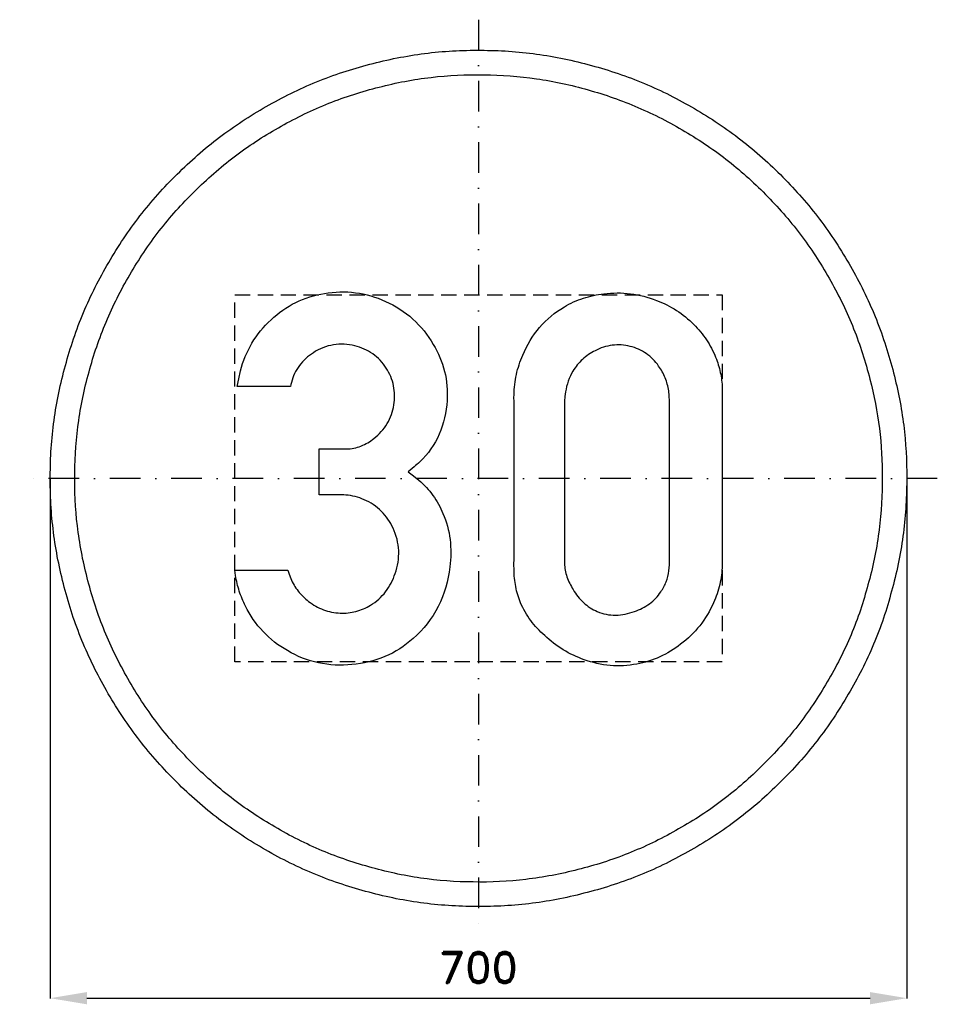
# Model space of a CAD drawing. Header units: millimetres. Extents: x -375 to 375, y -430 to 375.
import ezdxf

# ---------------------------------------------------------------- set-up
doc = ezdxf.new("R2010")
doc.units = ezdxf.units.MM
doc.header["$LTSCALE"] = 5
doc.linetypes.add('ČERCHOVANÁX2', pattern=[2, 1, -0.5, 0, -0.5])
doc.linetypes.add('ČÁRKOVANÁX2', pattern=[1.5, 1, -0.5])
doc.layers.add('Kóty', color=2, linetype='Continuous')
doc.layers.add('Značka', color=7, linetype='Continuous')
doc.styles.get("Standard").update_dxf_attribs({"font": 'romand.shx', "height": 25})
doc.dimstyles.get("Standard").update_dxf_attribs({"dimtxt": 25, "dimasz": 30, "dimexe": 0.18, "dimexo": 0.0625, "dimgap": 12.5, "dimtad": 1, "dimdec": 0, "dimzin": 0, "dimdsep": 46, "dimtxsty": 'Standard', "dimcen": 0.09, "dimadec": 0, "dimazin": 0, "dimtfac": 1, "dimtdec": 0, "dimtofl": 0, "dimtmove": 0, "dimatfit": 3, "dimfxl": 1, "dimtolj": 1, "dimtzin": 0, "dimarcsym": 0})

# ---------------------------------------------------------------- blocks, each defined once
blk = doc.blocks.new('*D1')
at = {"layer": 'Defpoints', "color": 0, "transparency": 16777216}
for p in [(-350.03, 0), (350, -1.15), (350, -424.97)]:
    blk.add_point(p, dxfattribs=at)
at = {"layer": 'Kóty', "color": 0, "lineweight": -2, "transparency": 16777216}
for p, q in [((-350.03, -0.06), (-350.03, -425.15)), ((350, -1.21), (350, -425.15)), ((-320.03, -424.97), (320, -424.97))]:
    blk.add_line(p, q, dxfattribs=at)
at = {"layer": 'Kóty', "color": 0, "transparency": 16777216}
for points in [[(-320.03, -419.97), (-320.03, -429.97), (-350.03, -424.97)], [(320, -419.97), (320, -429.97), (350, -424.97)]]:
    blk.add_solid(points, dxfattribs=at)
at = {"layer": 'Kóty', "color": 0, "transparency": 16777216, "insert": (-0.02, -399.97), "char_height": 25, "attachment_point": 5}
blk.add_mtext('\\A1;700', dxfattribs=at)

msp = doc.modelspace()

# ---------------------------------------------------------------- linework, layer by layer
at = {"layer": 'Značka', "color": 6, "linetype": 'ČERCHOVANÁX2', "lineweight": 25, "ltscale": 5}
for p, q in [((0, 375), (0, -375)), ((375, 0), (-375, 0))]:
    msp.add_line(p, q, dxfattribs=at)
at = {"layer": 'Značka', "color": 5}
for points in [[(350, 0), (349.99, -2.291), (349.97, -4.581, -0.0321663), (346.49, -50.208, -0.0357215), (336.86, -95.004, -0.0366629), (321.83, -138.262, -0.0347537), (300.79, -178.953, -0.0340378), (274.96, -216.774, -0.0344521), (244.23, -250.7057, -0.03456), (209.51, -280.5629, -0.0344272), (171.02, -305.3736, -0.0343885), (129.75, -325.2231, -0.0344186), (86.15, -339.2308, -0.034423), (41.16, -347.7241, -0.0344168), (-4.58, -349.97, -0.0344158), (-50.24, -346.5273, -0.0344163), (-95, -336.8593, -0.0344176), (-138.22, -321.7156, -0.034417), (-178.95, -300.7922, -0.0344169), (-216.78, -274.9795, -0.0344155), (-250.706, -244.227, -0.0344176), (-280.56, -209.504, -0.034417), (-305.374, -171.017, -0.0344152), (-325.224, -129.751, -0.0344154), (-339.231, -86.154, -0.0344167), (-347.724, -41.156, -0.0344172), (-349.97, 4.581, -0.0344173), (-346.527, 50.244, -0.0344183), (-336.859, 95.004, -0.0344154), (-321.716, 138.22, -0.0344157), (-300.792, 178.953, -0.0344166), (-274.979, 216.776, -0.0344159), (-244.227, 250.706, -0.0344181), (-209.5, 280.56, -0.0344174), (-171.02, 305.374, -0.0344136), (-129.75, 325.224, -0.0344152), (-86.15, 339.231, -0.0344157), (-41.16, 347.724, -0.034416), (4.58, 349.97, -0.0344175), (50.24, 346.527, -0.0344181), (95, 336.859, -0.034416), (138.22, 321.715, -0.0344165), (178.95, 300.792, -0.0344151), (216.77, 274.98, -0.0344044), (250.71, 244.227, -0.0344137), (280.57, 209.501, -0.0344845), (305.37, 171.017, -0.0344151), (325.2, 129.763, -0.0340739), (339.23, 86.154, -0.0327932), (347.51, 43.384, -0.0342652), (350, 0)], [(330, 0), (329.99, -2.16), (329.97, -4.32, -0.0321704), (326.69, -47.339, -0.0357246), (317.61, -89.575, -0.0366679), (303.44, -130.361, -0.0347561), (283.6, -168.727, -0.0340394), (259.25, -204.387, -0.0344529), (230.27, -236.38, -0.0345589), (197.54, -264.5307, -0.0344254), (161.24, -287.9237, -0.0343884), (122.33, -306.6389, -0.0344174), (81.23, -319.8462, -0.0344235), (38.8, -327.8541, -0.0344169), (-4.32, -329.9717, -0.0344158), (-47.37, -326.7258, -0.0344166), (-89.58, -317.6102, -0.0344167), (-130.32, -303.3319, -0.0344173), (-168.73, -283.6041, -0.034418), (-204.39, -259.2663, -0.0344168), (-236.38, -230.271, -0.0344172), (-264.528, -197.532, -0.0344153), (-287.924, -161.245, -0.0344161), (-306.639, -122.337, -0.0344172), (-319.846, -81.231, -0.0344163), (-327.854, -38.804, -0.0344151), (-329.972, 4.32, -0.0344158), (-326.726, 47.373, -0.0344158), (-317.61, 89.575, -0.0344181), (-303.332, 130.322, -0.0344155), (-283.604, 168.727, -0.0344164), (-259.266, 204.389, -0.0344177), (-230.27, 236.38, -0.0344184), (-197.53, 264.528, -0.0344153), (-161.24, 287.924, -0.0344176), (-122.34, 306.639, -0.0344177), (-81.23, 319.846, -0.034418), (-38.8, 327.854, -0.0344164), (4.32, 329.972, -0.0344175), (47.37, 326.726, -0.0344163), (89.58, 317.61, -0.0344148), (130.32, 303.332, -0.0344174), (168.73, 283.604, -0.0344175), (204.39, 259.267, -0.0344082), (236.38, 230.271, -0.0344144), (264.53, 197.529, -0.0344857), (287.92, 161.245, -0.0344188), (306.62, 122.348, -0.0340729), (319.85, 81.231, -0.0327889), (327.65, 40.905, -0.0342678), (330, 0)], [(-155.87, -74.906), (-154.73, -78.418), (-153.44, -81.875, 0.066973), (-147.44, -92.136, 0.0673551), (-138.87, -100.531, 0.0796185), (-126.74, -107.408, 0.0835013), (-113.09, -110.062, 0.0787274), (-100.2, -108.793, 0.0773086), (-88.31, -103.656, 0.0948691), (-75.92, -92.65, 0.0874032), (-68.12, -77.812, 0.0973831), (-65.25, -59.086, 0.10444), (-69.84, -40.812, 0.0948649), (-79.5, -26.851, 0.0956633), (-93.5, -17.469, 0.0455903), (-100.77, -14.88, 0.0433147), (-108.34, -13.625), (-110.05, -13.5), (-111.75, -13.406), (-130.25, -13.406), (-130.25, 24.094), (-111.09, 24.094), (-109.47, 24.041, 0.00997186), (-107.84, 24.031, 0.0895088), (-96.04, 26.441, 0.0781805), (-85.44, 32.688, 0.098561), (-74.61, 44.774, 0.0997989), (-69.25, 60.031, 0.0968653), (-69.42, 75.734, 0.0986983), (-75.47, 90.188, 0.100554), (-86.47, 101.773, 0.0976309), (-101.12, 108.313, 0.106009), (-118.63, 109.176, 0.108975), (-134.97, 102.75, 0.0963181), (-146.4, 92.224, 0.10026), (-152.91, 78.438), (-153.35, 76.722), (-153.75, 75), (-197.19, 75), (-196, 81.506), (-194.56, 87.969, -0.0709104), (-185.16, 110.599, -0.0765908), (-169.56, 129.656, -0.0789627), (-149.42, 143.796, -0.0763752), (-125.91, 151.156, -0.077801), (-100.52, 151.82, -0.0779699), (-76.12, 144.719, -0.0810057), (-53.7, 130.296, -0.0809978), (-37, 109.563, -0.0762992), (-27.76, 87.501, -0.0798151), (-25.72, 63.531, -0.0920807), (-32.12, 36.147, -0.105093), (-48.03, 13.625, -0.0205793), (-52.69, 9.382), (-57.56, 5.406), (-53.04, 2.043), (-48.66, -1.5, -0.0580505), (-37.29, -13.934, -0.0589021), (-29.06, -28.687, -0.0748784), (-23.24, -50.011, -0.0640985), (-23.47, -72.406, -0.089415), (-32.96, -104.66, -0.101885), (-53.44, -130.875, -0.0873318), (-76.57, -145.741, -0.0809669), (-103.44, -152.25, -0.0796511), (-130.78, -150.806, -0.0826598), (-156.16, -140.812, -0.0768261), (-176.1, -125.199, -0.0765887), (-190.41, -104.406, -0.041094), (-195.5, -92.204, -0.0403621), (-198.53, -79.406), (-198.88, -77.158), (-199.19, -74.906), (-155.87, -74.906)], [(29.03, 63.125), (29.01, 65.813), (29.03, 68.5, -0.0490054), (30.99, 84.905, -0.0499934), (36.19, 100.75, -0.0795294), (49.97, 123.387, -0.089089), (70.22, 140.156, -0.0597974), (85.72, 147.33, -0.0520167), (102.47, 150.906, -0.0620177), (124.31, 150.934, -0.064502), (145.44, 145.531, -0.055437), (161.77, 137.362, -0.0554906), (175.91, 125.813, -0.0511032), (186.29, 113.33, -0.0548978), (193.81, 98.969, -0.0452382), (197.65, 86.644, -0.0459646), (199.19, 73.875), (199.26, 69.406), (199.19, 64.938), (199.19, -65.812), (199.21, -68.5), (199.19, -71.187, -0.0517746), (197.17, -86.736, -0.0496882), (192.03, -101.656, -0.0668033), (180.86, -120.433, -0.0659003), (165.16, -135.656, -0.0610994), (148.25, -145.971, -0.0641419), (129.34, -151.781, -0.0696622), (107.59, -152.94, -0.0674504), (86.34, -148.219, -0.056806), (69.21, -140.108, -0.0495881), (54.09, -128.5, -0.048053), (42.67, -116.121, -0.0658718), (34.41, -101.656, -0.0547746), (30.42, -88.503, -0.0423539), (29.03, -74.781), (28.98, -70.29), (29.03, -65.812), (29.03, 63.125)], [(70.22, 63.125), (70.22, -65.812), (70.2, -67.611), (70.22, -69.406, 0.0738544), (72.32, -80.513, 0.0595339), (77.38, -90.906, 0.070728), (85.88, -101.593, 0.0945954), (97.09, -108.812, 0.108405), (112.1, -111.776, 0.0875506), (127.53, -108.812, 0.0781617), (139.73, -102.471, 0.0881662), (149.03, -92.687, 0.0617554), (153.4, -84.514, 0.0612058), (155.66, -75.562), (156.09, -70.698), (156.19, -65.812), (156.19, 63.125), (155.91, 67.368), (155.44, 71.594, 0.0583296), (152.6, 82.149, 0.0647146), (147.25, 91.781, 0.0880844), (137.07, 102.024, 0.0978912), (123.97, 107.906, 0.0998448), (109.37, 108.824, 0.0882741), (95.31, 104.344, 0.0741667), (84.97, 97.315, 0.0756835), (77.22, 87.656, 0.0525712), (73.36, 79.542, 0.0460507), (71.16, 70.844), (70.61, 66.991), (70.22, 63.125)]]:
    msp.add_lwpolyline(points, format="xyb", dxfattribs=at)
at = {"layer": 'Značka', "color": 6, "linetype": 'ČÁRKOVANÁX2', "ltscale": 2.5}
msp.add_lwpolyline([(-199.19, -150), (-199.19, 150), (199.19, 150), (199.19, -150), (-199.19, -150)], dxfattribs=at)

# ---------------------------------------------------------------- dimensions: what is measured, and where the dimension line sits
at = {"layer": 'Kóty'}
dim = msp.add_linear_dim(base=(349.995, -424.973), p1=(-350.0289, 0), p2=(349.995, -1.1455), dimstyle='Standard', dxfattribs=at)
dim.commit()
dim.dimension.update_dxf_attribs({"geometry": '*D1', "text_midpoint": (-0.017, -399.973)})

doc.saveas('drawing.dxf')
